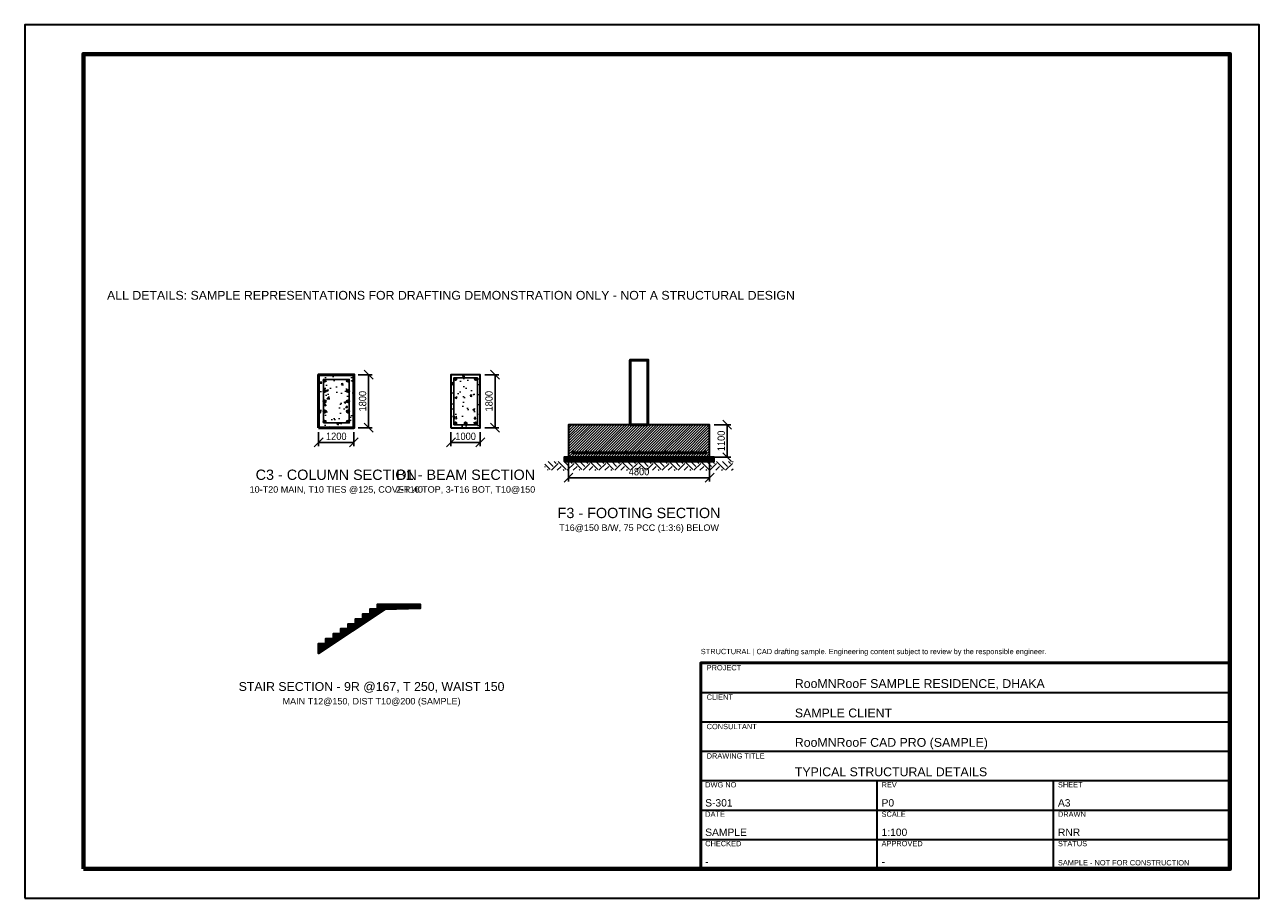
# Model space of a CAD drawing. Header units: millimetres. Extents: x -10000 to 32000, y -10000 to 19700.
import ezdxf
from ezdxf.enums import TextEntityAlignment as Align

# ---------------------------------------------------------------- set-up
doc = ezdxf.new("R2010")
doc.units = ezdxf.units.MM
doc.header["$LTSCALE"] = 100
for name, color, linetype, lineweight, true_color in [('ANNO-TITLE', 7, 'Continuous', 35, 0xffc6ff), ('S-BEAM', 152, 'Continuous', 35, 0x0077b6), ('S-COL', 22, 'Continuous', 50, 0xd62828), ('S-DIMS', 132, 'Continuous', 18, 0x2ec4b6), ('S-FTG', 27, 'Continuous', 35, 0x99582a), ('S-REBAR', 20, 'Continuous', 35, 0xfb5607), ('S-REBAR-TEXT', 183, 'Continuous', 18, 0x8338ec), ('S-STAIR', 13, 'Continuous', 35, 0xef476f), ('S-STIRRUP', 230, 'Continuous', 25, 0xff006e), ('S-TEXT', 254, 'Continuous', 18, 0xe6e6e6)]:
    doc.layers.add(name, color=color, linetype=linetype, lineweight=lineweight, true_color=true_color)
doc.layers.add('S-HATCH', color=252, linetype='Continuous', lineweight=9, true_color=0x8c8ca0, transparency=0.4)
doc.styles.add('RNR_HEADING', font='arial.ttf')
doc.styles.add('RNR_TEXT', font='arial.ttf', dxfattribs={"width": 0.9})
doc.dimstyles.new('RNR_STRUCT', dxfattribs={"dimscale": 100, "dimtxt": 2.5, "dimasz": 1.5, "dimexe": 1.25, "dimexo": 1.5, "dimgap": 0.8, "dimtad": 1, "dimdec": 0, "dimtxsty": 'RNR_TEXT', "dimtsz": 1.5, "dimcen": 2.5, "dimazin": 3, "dimtfac": 1, "dimtmove": 0, "dimatfit": 3})

msp = doc.modelspace()

# ---------------------------------------------------------------- hatches: boundary and pattern name
at = {"layer": 'S-HATCH', "true_color": 0xa0a0a0}
h = msp.add_hatch(dxfattribs=at)
h.set_pattern_fill('AR-CONC', scale=4)
h.paths.add_polyline_path([(0, 6000), (1200, 6000), (1200, 7800), (0, 7800)])
h = msp.add_hatch(dxfattribs=at)
h.set_pattern_fill('AR-CONC', scale=4)
h.paths.add_polyline_path([(4500, 6000), (5500, 6000), (5500, 7800), (4500, 7800)])
at = {"layer": 'S-HATCH', "true_color": 0x8c8ca0}
h = msp.add_hatch(dxfattribs=at)
h.set_pattern_fill('ANSI31', scale=20)
h.paths.add_polyline_path([(8500, 5000), (13300, 5000), (13300, 6100), (8500, 6100)])
at = {"layer": 'S-HATCH', "true_color": 0x7f5539}
h = msp.add_hatch(dxfattribs=at)
h.set_pattern_fill('EARTH', scale=60, angle=45)
h.paths.add_polyline_path([(7700, 4550), (14100, 4550), (14100, 4850), (7700, 4850)])
at = {"layer": 'S-HATCH'}
h = msp.add_hatch(dxfattribs=at)
h.set_pattern_fill('ANSI31', scale=2)
h.paths.add_polyline_path([(8350, 4850), (13450, 4850), (13450, 5000), (8350, 5000)])
at = {"layer": 'S-HATCH', "true_color": 0x8c8ca0}
h = msp.add_hatch(dxfattribs=at)
h.set_pattern_fill('ANSI31', scale=6)
h.paths.add_polyline_path([(0, -1500), (0, -1333), (250, -1333), (250, -1166), (500, -1166), (500, -999), (750, -999), (750, -832), (1000, -832), (1000, -665), (1250, -665), (1250, -498), (1500, -498), (1500, -331), (1750, -331), (1750, -164), (2000, -164), (2000, 3), (2250, 3), (3450, 3), (3450, -147), (2250, -177.4), (0, -1680.4)])
at = {"layer": 'S-REBAR'}
h = msp.add_hatch(color=256, dxfattribs=at)
h.dxf.hatch_style = 1
edge = h.paths.add_edge_path()
edge.add_arc((200, 7600), 40, 0, 360)
h = msp.add_hatch(color=256, dxfattribs=at)
h.dxf.hatch_style = 1
edge = h.paths.add_edge_path()
edge.add_arc((1000, 7600), 40, 0, 360)
h = msp.add_hatch(color=256, dxfattribs=at)
h.dxf.hatch_style = 1
edge = h.paths.add_edge_path()
edge.add_arc((4650, 7650), 32, 0, 360)
h = msp.add_hatch(color=256, dxfattribs=at)
h.dxf.hatch_style = 1
edge = h.paths.add_edge_path()
edge.add_arc((5350, 7650), 32, 0, 360)
h = msp.add_hatch(color=256, dxfattribs=at)
h.dxf.hatch_style = 1
edge = h.paths.add_edge_path()
edge.add_arc((200, 7250), 40, 0, 360)
h = msp.add_hatch(color=256, dxfattribs=at)
h.dxf.hatch_style = 1
edge = h.paths.add_edge_path()
edge.add_arc((1000, 7250), 40, 0, 360)
h = msp.add_hatch(color=256, dxfattribs=at)
h.dxf.hatch_style = 1
edge = h.paths.add_edge_path()
edge.add_arc((200, 6900), 40, 0, 360)
h = msp.add_hatch(color=256, dxfattribs=at)
h.dxf.hatch_style = 1
edge = h.paths.add_edge_path()
edge.add_arc((1000, 6900), 40, 0, 360)
h = msp.add_hatch(color=256, dxfattribs=at)
h.dxf.hatch_style = 1
edge = h.paths.add_edge_path()
edge.add_arc((200, 6550), 40, 0, 360)
h = msp.add_hatch(color=256, dxfattribs=at)
h.dxf.hatch_style = 1
edge = h.paths.add_edge_path()
edge.add_arc((1000, 6550), 40, 0, 360)
h = msp.add_hatch(color=256, dxfattribs=at)
h.dxf.hatch_style = 1
edge = h.paths.add_edge_path()
edge.add_arc((200, 6200), 40, 0, 360)
h = msp.add_hatch(color=256, dxfattribs=at)
h.dxf.hatch_style = 1
edge = h.paths.add_edge_path()
edge.add_arc((1000, 6200), 40, 0, 360)
h = msp.add_hatch(color=256, dxfattribs=at)
h.dxf.hatch_style = 1
edge = h.paths.add_edge_path()
edge.add_arc((4650, 6150), 32, 0, 360)
h = msp.add_hatch(color=256, dxfattribs=at)
h.dxf.hatch_style = 1
edge = h.paths.add_edge_path()
edge.add_arc((5000, 6150), 32, 0, 360)
h = msp.add_hatch(color=256, dxfattribs=at)
h.dxf.hatch_style = 1
edge = h.paths.add_edge_path()
edge.add_arc((5350, 6150), 32, 0, 360)
h = msp.add_hatch(color=256, dxfattribs=at)
h.dxf.hatch_style = 1
edge = h.paths.add_edge_path()
edge.add_arc((8650, 5190), 16, 0, 360)
h = msp.add_hatch(color=256, dxfattribs=at)
h.dxf.hatch_style = 1
edge = h.paths.add_edge_path()
edge.add_arc((9100, 5190), 16, 0, 360)
h = msp.add_hatch(color=256, dxfattribs=at)
h.dxf.hatch_style = 1
edge = h.paths.add_edge_path()
edge.add_arc((9550, 5190), 16, 0, 360)
h = msp.add_hatch(color=256, dxfattribs=at)
h.dxf.hatch_style = 1
edge = h.paths.add_edge_path()
edge.add_arc((10000, 5190), 16, 0, 360)
h = msp.add_hatch(color=256, dxfattribs=at)
h.dxf.hatch_style = 1
edge = h.paths.add_edge_path()
edge.add_arc((10450, 5190), 16, 0, 360)
h = msp.add_hatch(color=256, dxfattribs=at)
h.dxf.hatch_style = 1
edge = h.paths.add_edge_path()
edge.add_arc((10900, 5190), 16, 0, 360)
h = msp.add_hatch(color=256, dxfattribs=at)
h.dxf.hatch_style = 1
edge = h.paths.add_edge_path()
edge.add_arc((11350, 5190), 16, 0, 360)
h = msp.add_hatch(color=256, dxfattribs=at)
h.dxf.hatch_style = 1
edge = h.paths.add_edge_path()
edge.add_arc((11800, 5190), 16, 0, 360)
h = msp.add_hatch(color=256, dxfattribs=at)
h.dxf.hatch_style = 1
edge = h.paths.add_edge_path()
edge.add_arc((12250, 5190), 16, 0, 360)
h = msp.add_hatch(color=256, dxfattribs=at)
h.dxf.hatch_style = 1
edge = h.paths.add_edge_path()
edge.add_arc((12700, 5190), 16, 0, 360)
h = msp.add_hatch(color=256, dxfattribs=at)
h.dxf.hatch_style = 1
edge = h.paths.add_edge_path()
edge.add_arc((13150, 5190), 16, 0, 360)

# ---------------------------------------------------------------- linework, layer by layer
at = {"layer": 'ANNO-TITLE'}
for p, q in [((13000, -3000), (31000, -3000)), ((13000, -4000), (31000, -4000)), ((13000, -5000), (31000, -5000)), ((13000, -6000), (31000, -6000)), ((19000, -9000), (19000, -6000)), ((25000, -9000), (25000, -6000)), ((13000, -7000), (31000, -7000)), ((13000, -8000), (31000, -8000))]:
    msp.add_line(p, q, dxfattribs=at)
msp.add_lwpolyline([(-10000, -10000), (32000, -10000), (32000, 19700), (-10000, 19700)], close=True, dxfattribs=at)
at = {"layer": 'ANNO-TITLE', "lineweight": 70}
msp.add_lwpolyline([(-8000, -9000), (31000, -9000), (31000, 18700), (-8000, 18700)], close=True, dxfattribs=at)
at = {"layer": 'ANNO-TITLE', "lineweight": 50}
msp.add_lwpolyline([(13000, -9000), (31000, -9000), (31000, -2000), (13000, -2000)], close=True, dxfattribs=at)
at = {"layer": 'S-BEAM'}
msp.add_lwpolyline([(4500, 6000), (5500, 6000), (5500, 7800), (4500, 7800)], close=True, dxfattribs=at)
at = {"layer": 'S-COL'}
for points in [[(10600, 6100), (11200, 6100), (11200, 8300), (10600, 8300)], [(0, 6000), (1200, 6000), (1200, 7800), (0, 7800)]]:
    msp.add_lwpolyline(points, close=True, dxfattribs=at)
at = {"layer": 'S-FTG'}
for points in [[(8500, 5000), (13300, 5000), (13300, 6100), (8500, 6100)], [(8350, 4850), (13450, 4850), (13450, 5000), (8350, 5000)]]:
    msp.add_lwpolyline(points, close=True, dxfattribs=at)
at = {"layer": 'S-REBAR', "lineweight": 50}
for p, q in [((8600, 5150), (13200, 5150)), ((60, -1620.4), (2250, -117.4))]:
    msp.add_line(p, q, dxfattribs=at)
at = {"layer": 'S-REBAR'}
for centre, radius in [((200, 7600), 40), ((1000, 7600), 40), ((4650, 7650), 32), ((5350, 7650), 32), ((200, 7250), 40), ((1000, 7250), 40), ((200, 6900), 40), ((1000, 6900), 40), ((200, 6550), 40), ((1000, 6550), 40), ((200, 6200), 40), ((1000, 6200), 40), ((4650, 6150), 32), ((5000, 6150), 32), ((5350, 6150), 32), ((8650, 5190), 16), ((9100, 5190), 16), ((9550, 5190), 16), ((10000, 5190), 16), ((10450, 5190), 16), ((10900, 5190), 16), ((11350, 5190), 16), ((11800, 5190), 16), ((12250, 5190), 16), ((12700, 5190), 16), ((13150, 5190), 16)]:
    msp.add_circle(centre, radius, dxfattribs=at)
at = {"layer": 'S-STAIR'}
msp.add_lwpolyline([(0, -1500), (0, -1333), (250, -1333), (250, -1166), (500, -1166), (500, -999), (750, -999), (750, -832), (1000, -832), (1000, -665), (1250, -665), (1250, -498), (1500, -498), (1500, -331), (1750, -331), (1750, -164), (2000, -164), (2000, 3), (2250, 3), (3450, 3), (3450, -147), (2250, -177.4), (0, -1680.4)], close=True, dxfattribs=at)
at = {"layer": 'S-STIRRUP'}
for points in [[(160, 6160), (1040, 6160), (1040, 7640), (160, 7640)], [(4600, 6100), (5400, 6100), (5400, 7700), (4600, 7700)]]:
    msp.add_lwpolyline(points, close=True, dxfattribs=at)

# ---------------------------------------------------------------- texts
at = {"layer": 'ANNO-TITLE', "style": 'RNR_TEXT'}
for s, height, p in [('STRUCTURAL | CAD drafting sample. Engineering content subject to review by the responsible engineer.', 180, (13000, -1700)), ('PROJECT', 180, (13200, -2250)), ('RooMNRooF SAMPLE RESIDENCE, DHAKA', 300, (16200, -2850)), ('CLIENT', 180, (13200, -3250)), ('SAMPLE CLIENT', 300, (16200, -3850)), ('CONSULTANT', 180, (13200, -4250)), ('RooMNRooF CAD PRO (SAMPLE)', 300, (16200, -4850)), ('DRAWING TITLE', 180, (13200, -5250)), ('TYPICAL STRUCTURAL DETAILS', 300, (16200, -5850)), ('DWG NO', 180, (13150, -6230)), ('REV', 180, (19150, -6230)), ('SHEET', 180, (25150, -6230)), ('S-301', 250, (13150, -6880)), ('P0', 250, (19150, -6880)), ('A3', 250, (25150, -6880)), ('DATE', 180, (13150, -7230)), ('SCALE', 180, (19150, -7230)), ('DRAWN', 180, (25150, -7230)), ('SAMPLE', 250, (13150, -7880)), ('1:100', 250, (19150, -7880)), ('RNR', 250, (25150, -7880)), ('CHECKED', 180, (13150, -8230)), ('APPROVED', 180, (19150, -8230)), ('STATUS', 180, (25150, -8230)), ('-', 250, (13150, -8880)), ('-', 250, (19150, -8880)), ('SAMPLE - NOT FOR CONSTRUCTION', 180, (25150, -8880))]:
    msp.add_text(s, height=height, dxfattribs=at).set_placement(p)
at = {"layer": 'S-REBAR-TEXT', "style": 'RNR_TEXT'}
for s, p in [('10-T20 MAIN, T10 TIES @125, COVER 40', (600, 3900)), ('2-T16 TOP, 3-T16 BOT, T10@150', (5000, 3900)), ('T16@150 B/W, 75 PCC (1:3:6) BELOW', (10900, 2600)), ('MAIN T12@150, DIST T10@200 (SAMPLE)', (1800, -3300))]:
    msp.add_text(s, height=220, dxfattribs=at).set_placement(p, align=Align.MIDDLE_CENTER)
at = {"layer": 'S-TEXT', "style": 'RNR_HEADING'}
for s, height, p in [('ALL DETAILS: SAMPLE REPRESENTATIONS FOR DRAFTING DEMONSTRATION ONLY - NOT A STRUCTURAL DESIGN', 300, (4500, 10500)), ('C3 - COLUMN SECTION', 350, (600, 4400)), ('B1 - BEAM SECTION', 350, (5000, 4400)), ('F3 - FOOTING SECTION', 350, (10900, 3100)), ('STAIR SECTION - 9R @167, T 250, WAIST 150', 300, (1800, -2800))]:
    msp.add_text(s, height=height, dxfattribs=at).set_placement(p, align=Align.MIDDLE_CENTER)

# ---------------------------------------------------------------- dimensions: what is measured, and where the dimension line sits
at = {"layer": 'S-DIMS'}
for base, p1, p2 in [((1700, 6000), (1200, 6000), (1200, 7800)), ((6000, 6000), (5500, 6000), (5500, 7800)), ((13900, 5000), (13300, 5000), (13300, 6100))]:
    msp.add_linear_dim(base=base, p1=p1, p2=p2, angle=90, dimstyle='RNR_STRUCT', override={"dimscale": 100}, dxfattribs=at).render()
for base, p1, p2 in [((0, 5500), (0, 6000), (1200, 6000)), ((4500, 5500), (4500, 6000), (5500, 6000)), ((8500, 4300), (8500, 5000), (13300, 5000))]:
    msp.add_linear_dim(base=base, p1=p1, p2=p2, dimstyle='RNR_STRUCT', override={"dimscale": 100}, dxfattribs=at).render()

doc.saveas('drawing.dxf')
